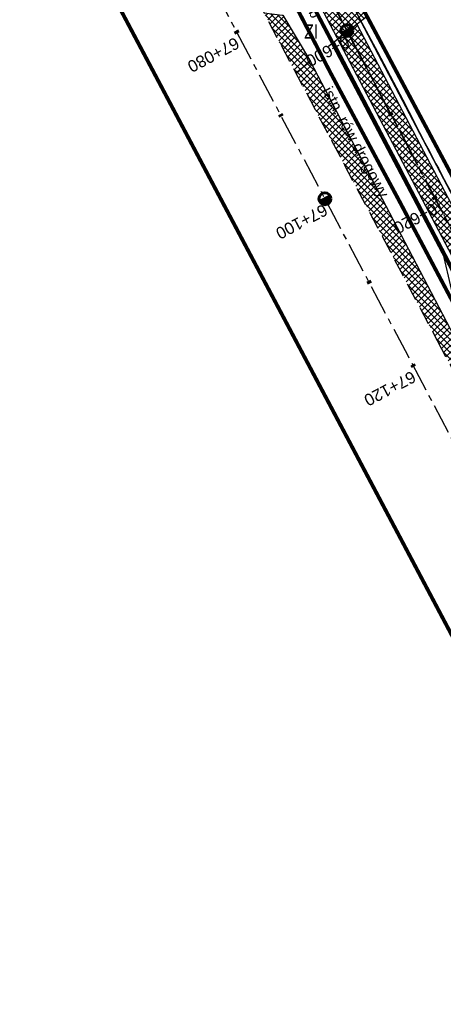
# Model space of a CAD drawing. Header units: metres. Extents: x 7529682 to 7533751, y 5721195 to 5727842.
# Tile 144 of 210: x 7529962 to 7530007, y 5727164 to 5727268. Entities that reach past the tile are written whole.
import ezdxf

# ---------------------------------------------------------------- set-up
doc = ezdxf.new("R2010")
doc.units = ezdxf.units.M
for name, pattern in [('817-dzialki-09-05-04$0$HIDDEN', [0.375, 0.25, -0.125]), ('ACAD_ISO05W100', [33, 24, -3, 0, -3, 0, -3]), ('CENTER', [50.8, 31.75, -6.35, 6.35, -6.35]), ('CENTER2', [28.575, 19.05, -3.175, 3.175, -3.175]), ('HIDDEN', [9.525, 6.35, -3.175])]:
    doc.linetypes.add(name, pattern=pattern)
for name, color, linetype in [('C-DROGI-SYTUACJA', 7, 'Continuous'), ('C-DROGI-SYTUACJA-ETYKIETY', 7, 'Continuous'), ('D-hatch-pobocza', 131, 'Continuous'), ('D-hatch-zjazdy-BA', 244, 'Continuous'), ('D-hatch-zjazdy-kruszywo', 111, 'Continuous'), ('D-otw-geotechniczne', 4, 'Continuous'), ('D-pobocza', 60, 'Continuous'), ('D-rowy', 160, 'Continuous'), ('D-skarpa', 2, 'Continuous'), ('D-skarpa-kreskowanie', 2, 'Continuous')]:
    doc.layers.add(name, color=color, linetype=linetype)
for name, color, linetype, lineweight, true_color in [('D-ewidencja-numery', 7, 'Continuous', 50, 0x40ff00), ('D-hatch-ciag-pieszo-rowerowy', 7, 'Continuous', 13, 0xff9f80), ('D-LR-etap-III', 7, '817-dzialki-09-05-04$0$HIDDEN', 50, 0x00008f)]:
    doc.layers.add(name, color=color, linetype=linetype, lineweight=lineweight, true_color=true_color)
for name, color, linetype, lineweight in [('D-krawędzie', 3, 'Continuous', 30), ('D-obrzeża', 2, 'Continuous', 30), ('D-opisy', 2, 'Continuous', 30), ('D-oś', 10, 'CENTER', 30), ('D-pas-drogowy', 7, 'ACAD_ISO05W100', 50), ('D-zjazdy', 202, 'Continuous', 30), ('D-zjazdy-opis', 202, 'Continuous', 30)]:
    doc.layers.add(name, color=color, linetype=linetype, lineweight=lineweight)
doc.layers.add('poprzeczki', color=7, linetype='Continuous', true_color=0x0000c7)
doc.styles.add('2mm08', font='arial.ttf', dxfattribs={"width": 0.8})
doc.styles.add('ARIAL', font='arial.ttf', dxfattribs={"height": 1})
doc.styles.get("Standard").update_dxf_attribs({"font": 'arial.ttf'})
pattern_1 = [(45, (0, 0), (-0.33675960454, 0.33675960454), []), (135, (0, 0), (-0.33675960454, -0.33675960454), [])]

# ---------------------------------------------------------------- blocks, each defined once
blk = doc.blocks.new('kilometraz')
at = {"linetype": 'ByBlock', "lineweight": -2}
blk.add_hatch(color=0, dxfattribs=at).paths.add_polyline_path([(0, -0.28125, 0.41421356), (0.28125, 0, 0.41421356), (0, 0.28125)])
at = {"color": 0, "linetype": 'ByBlock', "lineweight": -2}
blk.add_line((0, 0.28125), (0, -0.28125), dxfattribs=at)
blk.add_circle((0, 0), 0.28125, dxfattribs=at)
blk = doc.blocks.new('AeccTickLine')
at = {"color": 0, "linetype": 'ByBlock', "lineweight": -2}
blk.add_line((0, 1), (0, -1), dxfattribs=at)

msp = doc.modelspace()

# ---------------------------------------------------------------- hatches: boundary and pattern name
at = {"layer": 'D-hatch-ciag-pieszo-rowerowy'}
h = msp.add_hatch(dxfattribs=at)
h.set_pattern_fill('ANSI37', color=256, scale=0.15, style=0)
h.set_pattern_definition(pattern_1)
h.paths.add_polyline_path([(7530087.679, 5727092.356), (7530089.826, 5727093.645), (7530088.918, 5727095.394), (7530067.691, 5727136.19), (7530050.056, 5727169.469), (7530031.716, 5727204.157), (7530016.024, 5727233.702), (7529998.202, 5727267.634), (7529996.2, 5727266.069), (7530013.813, 5727232.534), (7530029.507, 5727202.986), (7530047.847, 5727168.299), (7530065.478, 5727135.027), (7530086.699, 5727094.242)])
at = {"layer": 'D-hatch-pobocza'}
h = msp.add_hatch(dxfattribs=at)
h.set_pattern_fill('ANSI37', color=256, scale=0.15, style=0)
h.set_pattern_definition(pattern_1)
h.paths.add_polyline_path([(7530033.2, 5727187.89), (7530019.74, 5727212.96), (7530009.31, 5727233.03), (7529993.271, 5727263.708), (7529991.738, 5727262.452), (7530006.702, 5727234.141), (7530044.198, 5727163.133), (7530082.89, 5727090.2), (7530088.411, 5727079.773), (7530090.482, 5727079.128), (7530082.53, 5727094.32), (7530071.3, 5727115.82), (7530059.02, 5727138.69), (7530045.92, 5727163.31)])
at = {"layer": 'D-hatch-zjazdy-BA'}
h = msp.add_hatch(dxfattribs=at)
h.set_pattern_fill('ANSI37', color=256, scale=0.15, style=0)
h.set_pattern_definition(pattern_1)
h.paths.add_polyline_path([(7529996.2, 5727266.069), (7529999.357, 5727268.527), (7529997.636, 5727271.592), (7529994.115, 5727270.039)])
at = {"layer": 'D-hatch-zjazdy-kruszywo'}
h = msp.add_hatch(dxfattribs=at)
h.set_pattern_fill('ANSI37', color=256, scale=0.15, style=0)
h.set_pattern_definition(pattern_1)
h.paths.add_polyline_path([(7529990.329, 5727268.617), (7529990.28, 5727268.6), (7529988.361, 5727268.841), (7529991.738, 5727262.452), (7529993.271, 5727263.708)])

# ---------------------------------------------------------------- linework, layer by layer
at = {"layer": 'C-DROGI-SYTUACJA', "color": 10, "linetype": 'CENTER2', "lineweight": 35, "ltscale": 0.2}
msp.add_lwpolyline([(7529994.785, 5727271.452), (7530014.919, 5727233.118), (7530030.611, 5727203.571), (7530048.952, 5727168.884), (7530066.584, 5727135.609), (7530088.792, 5727092.929), (7530119.442, 5727037.047), (7530133.98, 5727010.094), (7530160.017, 5726961.45), (7530183.787, 5726917.333), (7530204.666, 5726877.528), (7530227.909, 5726832.904), (7530259.102, 5726774.826, 0.063585), (7530264.989, 5726766.578), (7530268.47, 5726762.818, -0.065084), (7530272.969, 5726756.475), (7530281.424, 5726740.504, -0.065084)], format="xyb", dxfattribs=at)
at = {"layer": 'D-ewidencja-numery', "color": 12, "ltscale": 15, "true_color": 0xc70000}
msp.add_lwpolyline([(7529996.497, 5727273.662), (7530017.541, 5727234.203), (7530033.054, 5727204.864), (7530051.623, 5727170.223), (7530069.277, 5727137.016), (7530089.385, 5727097.534), (7530109.713, 5727060.747), (7530136.77, 5727011.64), (7530162.447, 5726962.744), (7530187.674, 5726916.992), (7530207.821, 5726879.335), (7530230.626, 5726834.519), (7530262.288, 5726776.618), (7530277.51, 5726760.213), (7530286.037, 5726744.107)], dxfattribs=at)
at = {"layer": 'D-krawędzie', "linetype": 'HIDDEN', "ltscale": 0.3}
msp.add_lwpolyline([(7529971.476, 5727300.786), (7530006.702, 5727234.141), (7530044.198, 5727163.133), (7530082.89, 5727090.2), (7530098.687, 5727060.362), (7530131.998, 5726997.21), (7530163.822, 5726937.097), (7530204.081, 5726861.013), (7530247.82, 5726778.438), (7530252.22, 5726770.26), (7530259.735, 5726756.9), (7530263.782, 5726749.287), (7530270.196, 5726737.096), (7530272.433, 5726732.819), (7530276.009, 5726725.598), (7530279.7, 5726718.02)], dxfattribs=at)
at = {"layer": 'D-LR-etap-III', "ltscale": 10, "flags": 128}
msp.add_lwpolyline([(7531750.474, 5723895.103, 0.4, 0.4, 0), (7531750.505, 5723895.13, 0.4, 0.4, 0), (7531682.71, 5724022.92, 0.4, 0.4, 0), (7531619.177, 5724147.204, 0.4, 0.4, 0), (7531592.309, 5724198.489, 0.4, 0.4, 0), (7531553.264, 5724272.919, 0.4, 0.4, 0), (7531504.02, 5724366.79, 0.4, 0.4, 0), (7531482.09, 5724407.62, 0.4, 0.4, 0), (7531412.35, 5724541.183, 0.4, 0.4, 0), (7531388.464, 5724586.93, 0.4, 0.4, 0), (7531345.12, 5724669.94, 0.4, 0.4, 0), (7531127.66, 5725081.67, 0.4, 0.4, 0), (7531059.253, 5725211.041, 0.4, 0.4, 0), (7531008.007, 5725307.954, 0.4, 0.4, 0), (7530964.182, 5725390.836, 0.4, 0.4, 0), (7530914.557, 5725484.684, 0.4, 0.4, 0), (7530865.243, 5725577.494, 0.4, 0.4, 0), (7530840.085, 5725624.059, 0.4, 0.4, 0), (7530802.56, 5725694.925, 0.4, 0.4, 0), (7530755.54, 5725787.51, 0.4, 0.4, 0), (7530708.718, 5725876.303, 0.4, 0.4, 0), (7530695.12, 5725902.09, 0.4, 0.4, 0), (7530642.914, 5726001.078, 0.4, 0.4, 0), (7530634.935, 5726016.147, 0.4, 0.4, 0), (7530610.82, 5726061.93, 0.4, 0.4, 0), (7530610.82, 5726061.93, 0.4, 0.4, 0), (7530607.21, 5726063.51, 0.4, 0.4, 0), (7530597.42, 5726080.68, 0.4, 0.4, 0), (7530591.16, 5726088.44, 0.4, 0.4, 0), (7530581.28, 5726107.21, 0.4, 0.4, 0), (7530571.29, 5726130.56, 0.4, 0.4, 0), (7530549.555, 5726171.527, 0.4, 0.4, 0), (7530531.014, 5726206.474, 0.4, 0.4, 0), (7530516.461, 5726236.017, 0.4, 0.4, 0), (7530500.799, 5726266.141, 0.4, 0.4, 0), (7530491.35, 5726283.94, 0.4, 0.4, 0), (7530482.4, 5726303.41, 0.4, 0.4, 0), (7530482.4, 5726303.41, 0.4, 0.4, 0), (7530450.41, 5726357.28, 0.4, 0.4, 0), (7530397.759, 5726458.5, 0.4, 0.4, 0), (7530334.708, 5726583.665, 0.4, 0.4, 0), (7530303.939, 5726645.168, 0.4, 0.4, 0), (7530300.51, 5726651.778, 0.4, 0.4, 0), (7530289.214, 5726671.967, 0.4, 0.4, 0), (7530281.54, 5726685.57, 0.4, 0.4, 0), (7530261.371, 5726724.163, 0.4, 0.4, 0), (7530254.03, 5726738.21, 0.4, 0.4, 0), (7530197.22, 5726845.06, 0.4, 0.4, 0), (7530194.71, 5726849.15, 0.4, 0.4, 0), (7530195.92, 5726850.75, 0.4, 0.4, 0), (7530170.547, 5726892.961, 0.4, 0.4, 0), (7530143.175, 5726945.066, 0.4, 0.4, 0), (7530105.06, 5727018.32, 0.4, 0.4, 0), (7530100.06, 5727027.16, 0.4, 0.4, 0), (7530062.319, 5727099.625, 0.4, 0.4, 0), (7530015.379, 5727189.42, 0.4, 0.4, 0), (7529983.208, 5727250.207, 0.4, 0.4, 0), (7529953.284, 5727306.747, 0.4, 0.4, 0), (7529900.671, 5727406.159, 0.4, 0.4, 0), (7529890.63, 5727425.131, 0.4, 0.4, 0), (7529875.155, 5727454.426, 0.4, 0.4, 0), (7529857.56, 5727487.787, 0.4, 0.4, 0), (7529835.194, 5727530.193, 0.4, 0.4, 0), (7529811.741, 5727574.662, 0.4, 0.4, 0), (7529792.102, 5727611.923, 0.4, 0.4, 0), (7529768.066, 5727657.47, 0.4, 0.4, 0), (7529755.211, 5727682.131, 0.4, 0.4, 0), (7529753.31, 5727681.13, 0.4, 0.4, 0), (7529739.21, 5727707.77, 0.4, 0.4, 0), (7529735.395, 5727711.252, 0.4, 0.4, 0), (7529725.42, 5727730.2, 0.4, 0.4, 0), (7529723.55, 5727729.88, 0.4, 0.4, 0), (7529695.567, 5727782.932, 0.4, 0.4, 0), (7529717.68, 5727794.024, 0.4, 0.4, 0), (7529736.275, 5727758.647, 0.4, 0.4, 0), (7529736.275, 5727758.647, 0.4, 0.4, 0), (7529744.511, 5727750.406, 0.4, 0.4, 0), (7529744.511, 5727750.406, 0.4, 0.4, 0), (7529750.283, 5727738.55, 0.4, 0.4, 0), (7529777.109, 5727687.569, 0.4, 0.4, 0), (7529796.515, 5727651.33, 0.4, 0.4, 0), (7529814.938, 5727616.793, 0.4, 0.4, 0), (7529839.007, 5727572.304, 0.4, 0.4, 0), (7529860.618, 5727532.509, 0.4, 0.4, 0), (7529882.349, 5727491.504, 0.4, 0.4, 0), (7529904.865, 5727449.096, 0.4, 0.4, 0), (7529920.747, 5727418.885, 0.4, 0.4, 0), (7529946.677, 5727368.547, 0.4, 0.4, 0), (7529972.025, 5727320.573, 0.4, 0.4, 0), (7529987.74, 5727290.153, 0.4, 0.4, 0), (7529996.497, 5727273.662, 0.4, 0.4, 0), (7530017.541, 5727234.203, 0.4, 0.4, 0), (7530033.054, 5727204.864, 0.4, 0.4, 0), (7530051.623, 5727170.223, 0.4, 0.4, 0), (7530069.277, 5727137.016, 0.4, 0.4, 0), (7530089.385, 5727097.534, 0.4, 0.4, 0), (7530109.713, 5727060.747, 0.4, 0.4, 0), (7530136.77, 5727011.64, 0.4, 0.4, 0), (7530162.447, 5726962.744, 0.4, 0.4, 0), (7530187.674, 5726916.992, 0.4, 0.4, 0), (7530207.821, 5726879.335, 0.4, 0.4, 0), (7530230.626, 5726834.519, 0.4, 0.4, 0), (7530262.288, 5726776.618, 0.4, 0.4, 0), (7530277.51, 5726760.213, 0.4, 0.4, 0), (7530286.037, 5726744.107, 0.4, 0.4, 0), (7530288.097, 5726735.884, 0.4, 0.4, 0), (7530290.394, 5726725.047, 0.4, 0.4, 0), (7530296.177, 5726713.583, 0.4, 0.4, 0), (7530302.726, 5726701.182, 0.4, 0.4, 0), (7530325.685, 5726657.466, 0.4, 0.4, 0), (7530343.244, 5726623.649, 0.4, 0.4, 0), (7530360.23, 5726591.747, 0.4, 0.4, 0), (7530383.209, 5726548.059, 0.4, 0.4, 0), (7530406.018, 5726503.606, 0.4, 0.4, 0), (7530427.465, 5726462.62, 0.4, 0.4, 0), (7530447.928, 5726424.388, 0.4, 0.4, 0), (7530471.127, 5726379.921, 0.4, 0.4, 0), (7530490.501, 5726343.033, 0.4, 0.4, 0), (7530509.499, 5726306.733, 0.4, 0.4, 0), (7530529.89, 5726267.244, 0.4, 0.4, 0), (7530543.852, 5726238.99, 0.4, 0.4, 0), (7530554.809, 5726218.944, 0.4, 0.4, 0), (7530559.027, 5726212.223, 0.4, 0.4, 0), (7530563.061, 5726206.41, 0.4, 0.4, 0), (7530566.934, 5726200.464, 0.4, 0.4, 0), (7530569.771, 5726194.902, 0.4, 0.4, 0), (7530571.473, 5726191.282, 0.4, 0.4, 0), (7530572.839, 5726188.025, 0.4, 0.4, 0), (7530575.295, 5726182.035, 0.4, 0.4, 0), (7530579.737, 5726173.306, 0.4, 0.4, 0), (7530583.3, 5726167.41, 0.4, 0.4, 0), (7530593.4, 5726163.33, 0.4, 0.4, 0), (7530598.618, 5726155.264, 0.4, 0.4, 0), (7530608.258, 5726140.497, 0.4, 0.4, 0), (7530603.27, 5726136.83, 0.4, 0.4, 0), (7530606.53, 5726131.84, 0.4, 0.4, 0), (7530604.239, 5726124.217, 0.4, 0.4, 0), (7530605.847, 5726121.63, 0.4, 0.4, 0), (7530608.972, 5726116.164, 0.4, 0.4, 0), (7530618.114, 5726097.791, 0.4, 0.4, 0), (7530651.213, 5726034.96, 0.4, 0.4, 0), (7530670.244, 5725998.611, 0.4, 0.4, 0), (7530698.075, 5725945.953, 0.4, 0.4, 0), (7530716.506, 5725911.305, 0.4, 0.4, 0), (7530735.223, 5725875.667, 0.4, 0.4, 0), (7530752.504, 5725842.155, 0.4, 0.4, 0), (7530778.311, 5725793.501, 0.4, 0.4, 0), (7530797.5, 5725756.382, 0.4, 0.4, 0), (7530812.519, 5725728.289, 0.4, 0.4, 0), (7530820.039, 5725713.16, 0.4, 0.4, 0), (7530822.422, 5725710.194, 0.4, 0.4, 0), (7530833.155, 5725688.801, 0.4, 0.4, 0), (7530849.629, 5725656.159, 0.4, 0.4, 0), (7530867.983, 5725621.964, 0.4, 0.4, 0), (7530872.63, 5725612.888, 0.4, 0.4, 0), (7530880.354, 5725597.595, 0.4, 0.4, 0), (7530883.839, 5725593.389, 0.4, 0.4, 0), (7530891.782, 5725587.763, 0.4, 0.4, 0), (7530895.039, 5725584.281, 0.4, 0.4, 0), (7530897.034, 5725580.941, 0.4, 0.4, 0), (7530900.952, 5725579.946, 0.4, 0.4, 0), (7530904.81, 5725571.977, 0.4, 0.4, 0), (7530903.682, 5725568.566, 0.4, 0.4, 0), (7530908.901, 5725558.845, 0.4, 0.4, 0), (7530910.252, 5725545.672, 0.4, 0.4, 0), (7530912.873, 5725538.646, 0.4, 0.4, 0), (7530945.278, 5725478.464, 0.4, 0.4, 0), (7530959.692, 5725450.246, 0.4, 0.4, 0), (7531002.827, 5725368.192, 0.4, 0.4, 0), (7531044.704, 5725290.314, 0.4, 0.4, 0), (7531064.099, 5725253.213, 0.4, 0.4, 0), (7531083.01, 5725216.678, 0.4, 0.4, 0), (7531113.013, 5725158.466, 0.4, 0.4, 0), (7531137.364, 5725113.071, 0.4, 0.4, 0), (7531150.831, 5725086.712, 0.4, 0.4, 0), (7531159.746, 5725076.641, 0.4, 0.4, 0), (7531166.31, 5725074.58, 0.4, 0.4, 0), (7531172.29, 5725062.58, 0.4, 0.4, 0), (7531170.59, 5725055.606, 0.4, 0.4, 0), (7531173.733, 5725044.081, 0.4, 0.4, 0), (7531215.342, 5724964.86, 0.4, 0.4, 0), (7531238.054, 5724921.685, 0.4, 0.4, 0), (7531262.39, 5724875.283, 0.4, 0.4, 0), (7531295.587, 5724811.266, 0.4, 0.4, 0), (7531348.488, 5724712.363, 0.4, 0.4, 0), (7531363.741, 5724682.684, 0.4, 0.4, 0), (7531366.987, 5724675.865, 0.4, 0.4, 0), (7531382.541, 5724646.111, 0.4, 0.4, 0), (7531401.299, 5724610.875, 0.4, 0.4, 0), (7531428.965, 5724558.862, 0.4, 0.4, 0), (7531449.111, 5724520.398, 0.4, 0.4, 0), (7531477.293, 5724465.831, 0.4, 0.4, 0), (7531500.996, 5724421.113, 0.4, 0.4, 0), (7531512.122, 5724400.549, 0.4, 0.4, 0), (7531513.782, 5724396.757, 0.4, 0.4, 0), (7531526.32, 5724379.39, 0.4, 0.4, 0), (7531566.784, 5724302.736, 0.4, 0.4, 0), (7531612.277, 5724225.61, 0.4, 0.4, 0), (7531620.493, 5724210.548, 0.4, 0.4, 0), (7531631.578, 5724196.258, 0.4, 0.4, 0), (7531653.484, 5724152.434, 0.4, 0.4, 0), (7531661.151, 5724128.494, 0.4, 0.4, 0), (7531673.881, 5724101.186, 0.4, 0.4, 0), (7531684.691, 5724081.184, 0.4, 0.4, 0), (7531699.212, 5724051.17, 0.4, 0.4, 0), (7531704.034, 5724040.584, 0.4, 0.4, 0), (7531704.034, 5724040.584, 0.4, 0.4, 0), (7531703.913, 5724037.17, 0.4, 0.4, 0), (7531736.42, 5723969.232, 0.4, 0.4, 0), (7531738.285, 5723967.699, 0.4, 0.4, 0), (7531742.181, 5723962.346, 0.4, 0.4, 0), (7531744.286, 5723958.616, 0.4, 0.4, 0), (7531755.393, 5723944.193, 0.4, 0.4, 0), (7531758.69, 5723936.76, 0.4, 0.4, 0), (7531780.08, 5723929.25, 0.4, 0.4, 0), (7531792.612, 5723906.338, 0.4, 0.4, 0), (7531792.612, 5723906.338, 0.4, 0.4, 0), (7531756.962, 5723883.055, 0.4, 0.4, 0), (7531750.46, 5723895.13, 0.4, 0.4, 0), (7531750.46, 5723895.13, 0, 0, 0)], format="xyseb", dxfattribs=at)
at = {"layer": 'D-obrzeża'}
for points in [[(7530255.071, 5726779.69), (7530226.804, 5726832.32), (7530203.558, 5726876.949), (7530182.683, 5726916.746), (7530158.916, 5726960.858), (7530132.878, 5727009.502), (7530118.344, 5727036.45), (7530087.65, 5727092.412), (7530086.699, 5727094.242), (7530065.478, 5727135.027), (7530047.847, 5727168.299), (7530029.507, 5727202.986), (7530013.813, 5727232.534), (7529993.681, 5727270.865)], [(7530097.92, 5727078.885), (7530089.894, 5727093.518), (7530067.691, 5727136.19), (7530050.056, 5727169.469), (7530031.716, 5727204.157), (7530016.024, 5727233.702), (7529998.205, 5727267.629)]]:
    msp.add_lwpolyline(points, dxfattribs=at)
at = {"layer": 'D-oś', "ltscale": 0.1}
msp.add_lwpolyline([(7530281.407, 5726707.304), (7530276.579, 5726716.435), (7530272.867, 5726724.055), (7530269.314, 5726731.231), (7530267.097, 5726735.47), (7530260.688, 5726747.65), (7530256.664, 5726755.22), (7530249.153, 5726768.573), (7530244.732, 5726776.79), (7530200.988, 5726859.376), (7530160.728, 5726935.459), (7530128.903, 5726995.575), (7530095.593, 5727058.727), (7530079.798, 5727088.56), (7530041.105, 5727161.496), (7530003.607, 5727232.506), (7529968.381, 5727299.153)], dxfattribs=at)
at = {"layer": 'D-oś', "ltscale": 0.03}
msp.add_lwpolyline([(7529994.785, 5727271.452), (7530014.919, 5727233.118), (7530030.611, 5727203.571), (7530048.952, 5727168.884), (7530066.584, 5727135.609), (7530088.792, 5727092.929), (7530119.442, 5727037.047), (7530133.98, 5727010.094), (7530160.017, 5726961.45), (7530183.787, 5726917.333), (7530204.666, 5726877.528), (7530227.909, 5726832.904), (7530259.102, 5726774.826, 0.063585), (7530264.989, 5726766.578), (7530268.47, 5726762.818, -0.065084), (7530272.969, 5726756.475), (7530281.424, 5726740.504, -0.065084), (7530284.142, 5726733.217), (7530284.891, 5726729.972, 0.0644627), (7530289.362, 5726717.937), (7530322.484, 5726654.998)], format="xyb", dxfattribs=at)
at = {"layer": 'D-pas-drogowy', "ltscale": 0.2, "flags": 128}
msp.add_lwpolyline([(7531633.019, 5724182.834, 0.4, 0.4, 0), (7531617.559, 5724211.608, 0.4, 0.4, 0), (7531566.784, 5724302.736, 0.4, 0.4, 0), (7531538.419, 5724356.47, 0.4, 0.4, 0), (7531526.32, 5724379.39, 0.4, 0.4, 0), (7531516.102, 5724393.607, 0.4, 0.4, 0.0014851), (7531513.78, 5724396.838, 0.4, 0.4, 0), (7531501.87, 5724413.41, 0.4, 0.4, 0), (7531474.926, 5724464.508, 0.4, 0.4, 0), (7531446.2, 5724518.992, 0.4, 0.4, 0), (7531424.962, 5724559.262, 0.4, 0.4, 0), (7531398.444, 5724609.566, 0.4, 0.4, 0), (7531379.647, 5724645.216, 0.4, 0.4, 0), (7531365.23, 5724672.56, 0.4, 0.4, 0), (7531341.306, 5724717.915, 0.4, 0.4, 0), (7531312.9, 5724771.789, 0.4, 0.4, 0), (7531292.591, 5724810.307, 0.4, 0.4, 0), (7531259.392, 5724873.271, 0.4, 0.4, 0), (7531233.74, 5724921.923, 0.4, 0.4, 0), (7531203.073, 5724980.092, 0.4, 0.4, 0), (7531173.471, 5725036.225, 0.4, 0.4, 0), (7531168.27, 5725046.09, 0.4, 0.4, 0), (7531172.29, 5725062.58, 0.4, 0.4, 0), (7531166.31, 5725074.58, 0.4, 0.4, 0), (7531150.32, 5725079.6, 0.4, 0.4, 0), (7531141.5, 5725096.43, 0.4, 0.4, 0), (7531109.312, 5725157.814, 0.4, 0.4, 0), (7531086.641, 5725201.048, 0.4, 0.4, 0), (7531059.198, 5725253.384, 0.4, 0.4, 0), (7531028.207, 5725312.489, 0.4, 0.4, 0), (7530999.105, 5725367.99, 0.4, 0.4, 0), (7530956.248, 5725449.725, 0.4, 0.4, 0), (7530924.398, 5725510.464, 0.4, 0.4, 0), (7530897.51, 5725561.74, 0.4, 0.4, 0), (7530894.46, 5725566.14, 0.4, 0.4, 0), (7530892.16, 5725570.49, 0.4, 0.4, 0), (7530869.363, 5725613.307, 0.4, 0.4, 0), (7530861.694, 5725627.705, 0.4, 0.4, 0), (7530852.74, 5725644.52, 0.4, 0.4, 0), (7530831.51, 5725684.2, 0.4, 0.4, 0), (7530811.13, 5725722.52, 0.4, 0.4, 0), (7530792.348, 5725757.941, 0.4, 0.4, 0), (7530768.03, 5725803.8, 0.4, 0.4, 0), (7530748.769, 5725840.179, 0.4, 0.4, 0), (7530727.7, 5725879.97, 0.4, 0.4, 0), (7530712.098, 5725909.545, 0.4, 0.4, 0), (7530693.644, 5725944.645, 0.4, 0.4, 0), (7530665.702, 5725997.539, 0.4, 0.4, 0), (7530641.76, 5726042.88, 0.4, 0.4, 0), (7530616.5, 5726091.48, 0.4, 0.4, 0), (7530604.628, 5726114.32, 0.4, 0.4, -0.0077628), (7530602.5, 5726118.43, 0.4, 0.4, 0), (7530603.992, 5726123.395, 0.4, 0.4, 0), (7530606.53, 5726131.84, 0.4, 0.4, 0), (7530603.27, 5726136.83, 0.4, 0.4, 0), (7530593.776, 5726151.369, 0.4, 0.4, 0), (7530590.203, 5726156.84, 0.4, 0.4, 0), (7530583.3, 5726167.41, 0.4, 0.4, 0), (7530580.578, 5726170.428, 0.4, 0.4, 0), (7530575.85, 5726175.67, 0.4, 0.4, 0), (7530569.01, 5726186.66, 0.4, 0.4, 0), (7530562.555, 5726199.189, 0.4, 0.4, 0), (7530555.67, 5726211.39, 0.4, 0.4, 0), (7530548.29, 5726224.23, 0.4, 0.4, 0), (7530540.58, 5726237.71, 0.4, 0.4, 0), (7530532.68, 5726252.65, 0.4, 0.4, 0), (7530524.06, 5726269.35, 0.4, 0.4, 0), (7530502.82, 5726309.91, 0.4, 0.4, 0), (7530488.83, 5726336.63, 0.4, 0.4, 0), (7530466.03, 5726380.16, 0.4, 0.4, 0), (7530438.47, 5726432.77, 0.4, 0.4, 0), (7530424.53, 5726459.09, 0.4, 0.4, 0), (7530401.63, 5726502.97, 0.4, 0.4, 0), (7530383.38, 5726538.06, 0.4, 0.4, 0), (7530353.97, 5726593.52, 0.4, 0.4, 0), (7530338.47, 5726622.74, 0.4, 0.4, 0), (7530322.01, 5726653.88, 0.4, 0.4, 0), (7530297.54, 5726700.33, 0.4, 0.4, 0), (7530287.38, 5726719.6, 0.4, 0.4, 0), (7530285.95, 5726722.316, 0.4, 0.4, 0), (7530280.26, 5726733.12, 0.4, 0.4, 0), (7530266.73, 5726758.74, 0.4, 0.4, 0), (7530260.42, 5726770.47, 0.4, 0.4, 0), (7530253.25, 5726783.82, 0.4, 0.4, 0), (7530244.95, 5726799.33, 0.4, 0.4, 0), (7530239.39, 5726808.49, 0.4, 0.4, 0), (7530238.29, 5726807.9, 0.4, 0.4, 0), (7530218.11, 5726850.67, 0.4, 0.4, 0), (7530175.907, 5726928.168, 0.4, 0.4, 0), (7530096.68, 5727076.15, 0.4, 0.4, 0), (7530094.68, 5727079.89, 0.4, 0.4, 0), (7530064.597, 5727135.523, 0.4, 0.4, 0), (7530046.731, 5727168.892, 0.4, 0.4, 0), (7530025.803, 5727208.461, 0.4, 0.4, 0), (7530012.847, 5727232.979, 0.4, 0.4, 0), (7529994.15, 5727268.45, 0.4, 0.4, 0), (7529981.671, 5727291.93, 0.4, 0.4, 0), (7529949.89, 5727351.73, 0.4, 0.4, 0), (7529924.75, 5727399.03, 0.4, 0.4, 0), (7529915.516, 5727417.1, 0.4, 0.4, 0), (7529885.83, 5727475.19, 0.4, 0.4, 0), (7529862.56, 5727519.97, 0.4, 0.4, 0), (7529852.985, 5727538.191, 0.4, 0.4, 0), (7529836.513, 5727569.511, 0.4, 0.4, 0), (7529815.369, 5727609.141, 0.4, 0.4, 0), (7529792.795, 5727651.247, 0.4, 0.4, 0), (7529774.199, 5727685.858, 0.4, 0.4, 0), (7529746.966, 5727736.059, 0.4, 0.4, 0), (7529733.92, 5727757.62, 0.4, 0.4, 0), (7529708.607, 5727806.389, 0.4, 0.4, 0), (7529688.492, 5727796.345, 0.4, 0.4, 0), (7529723.55, 5727729.88, 0.4, 0.4, 0), (7529725.42, 5727730.2, 0.4, 0.4, 0), (7529735.38, 5727711.28, 0.4, 0.4, 0), (7529739.21, 5727707.77, 0.4, 0.4, 0), (7529753.31, 5727681.13, 0.4, 0.4, 0), (7529755.178, 5727682.114, 0.4, 0.4, 0), (7529792.102, 5727611.923, 0.4, 0.4, 0), (7529811.741, 5727574.662, 0.4, 0.4, 0), (7529835.194, 5727530.193, 0.4, 0.4, 0), (7529857.56, 5727487.787, 0.4, 0.4, 0), (7529875.155, 5727454.426, 0.4, 0.4, 0), (7529890.63, 5727425.131, 0.4, 0.4, 0), (7529900.671, 5727406.159, 0.4, 0.4, 0), (7529953.284, 5727306.747, 0.4, 0.4, 0), (7529983.208, 5727250.207, 0.4, 0.4, 0), (7530015.379, 5727189.42, 0.4, 0.4, 0), (7530062.319, 5727099.625, 0.4, 0.4, 0), (7530100.06, 5727027.16, 0.4, 0.4, 0), (7530105.06, 5727018.32, 0.4, 0.4, 0), (7530143.175, 5726945.066, 0.4, 0.4, 0), (7530170.547, 5726892.961, 0.4, 0.4, 0), (7530195.92, 5726850.75, 0.4, 0.4, 0), (7530194.71, 5726849.15, 0.4, 0.4, 0), (7530197.22, 5726845.06, 0.4, 0.4, 0), (7530254.03, 5726738.21, 0.4, 0.4, 0), (7530261.371, 5726724.163, 0.4, 0.4, 0), (7530281.54, 5726685.57, 0.4, 0.4, 0), (7530289.214, 5726671.967, 0.4, 0.4, 0), (7530300.51, 5726651.778, 0.4, 0.4, 0), (7530303.939, 5726645.168, 0.4, 0.4, 0), (7530334.708, 5726583.665, 0.4, 0.4, 0), (7530397.759, 5726458.5, 0.4, 0.4, 0), (7530450.41, 5726357.28, 0.4, 0.4, 0), (7530482.4, 5726303.41, 0.4, 0.4, 0), (7530483.688, 5726301.003, 0.4, 0.4, 0), (7530491.35, 5726283.94, 0.4, 0.4, 0), (7530512.67, 5726243.78, 0.4, 0.4, 0), (7530529.43, 5726209.46, 0.4, 0.4, 0), (7530571.29, 5726130.56, 0.4, 0.4, 0), (7530581.28, 5726107.21, 0.4, 0.4, 0), (7530591.16, 5726088.44, 0.4, 0.4, 0), (7530597.42, 5726080.68, 0.4, 0.4, 0), (7530607.21, 5726063.51, 0.4, 0.4, 0), (7530610.82, 5726061.93, 0.4, 0.4, 0), (7530634.935, 5726016.147, 0.4, 0.4, 0), (7530642.914, 5726001.078, 0.4, 0.4, 0), (7530695.12, 5725902.09, 0.4, 0.4, 0), (7530708.718, 5725876.303, 0.4, 0.4, 0), (7530755.54, 5725787.51, 0.4, 0.4, 0), (7530802.56, 5725694.925, 0.4, 0.4, 0), (7530840.085, 5725624.059, 0.4, 0.4, 0), (7530865.243, 5725577.494, 0.4, 0.4, 0), (7530914.557, 5725484.684, 0.4, 0.4, 0), (7530964.182, 5725390.836, 0.4, 0.4, 0), (7531008.007, 5725307.954, 0.4, 0.4, 0), (7531059.253, 5725211.041, 0.4, 0.4, 0), (7531127.66, 5725081.67, 0.4, 0.4, 0), (7531345.12, 5724669.94, 0.4, 0.4, 0), (7531388.464, 5724586.93, 0.4, 0.4, 0), (7531412.35, 5724541.183, 0.4, 0.4, 0), (7531482.09, 5724407.62, 0.4, 0.4, 0), (7531504.02, 5724366.79, 0.4, 0.4, 0), (7531519.374, 5724337.52, 0.4, 0.4, 0), (7531563.749, 5724252.932, 0.4, 0.4, 0), (7531602.175, 5724179.681, 0.4, 0.4, 0), (7531619.177, 5724147.204, 0.4, 0.4, 0), (7531625.038, 5724135.635, 0.4, 0.4, 0), (7531656.796, 5724073.316, 0.4, 0.4, 0), (7531675.12, 5724037.36, 0.4, 0.4, 0), (7531682.71, 5724022.92, 0.4, 0.4, 0), (7531705.565, 5723979.811, 0.4, 0.4, 0), (7531736.606, 5723921.262, 0.4, 0.4, 0), (7531750.46, 5723895.13, 0.4, 0.4, 0), (7531740.77, 5723886.56, 0.4, 0.4, 0), (7531732.86, 5723885, 0.4, 0.4, 0), (7531722.18, 5723887.77, 0.4, 0.4, 0), (7531729.87, 5723862.17, 0.4, 0.4, 0), (7531742.92, 5723861.93, 0.4, 0.4, 0), (7531763.71, 5723859.52, 0.4, 0.4, 0), (7531768.42, 5723854.12, 0.4, 0.4, 0), (7531787.42, 5723817.97, 0.4, 0.4, 0), (7531795.57, 5723809.82, 0.4, 0.4, 0), (7531816.347, 5723819.85, 0.4, 0.4, 0), (7531816.347, 5723819.85, 0.4, 0.4, 0), (7531805.06, 5723843.23, 0.4, 0.4, 0), (7531803.61, 5723886.23, 0.4, 0.4, 0), (7531803.61, 5723886.23, 0.4, 0.4, 0), (7531780.08, 5723929.25, 0.4, 0.4, 0), (7531758.69, 5723936.76, 0.4, 0.4, 0), (7531749.359, 5723946.412, 0.4, 0.4, 0), (7531742.71, 5723953.29, 0.4, 0.4, 0), (7531735.177, 5723967.878, 0.4, 0.4, 0), (7531722.37, 5723992.68, 0.4, 0.4, 0), (7531705.042, 5724030.886, 0.4, 0.4, 0), (7531699.47, 5724043.17, 0.4, 0.4, 0), (7531692.69, 5724058.11, 0.4, 0.4, 0), (7531679.672, 5724084.017, 0.4, 0.4, 0), (7531674.55, 5724094.21, 0.4, 0.4, 0), (7531666.633, 5724114.003, 0.4, 0.4, 0), (7531649, 5724153.82, 0.4, 0.4, 0), (7531641.49, 5724149.34, 0.4, 0.4, 0), (7531626.04, 5724179.34, 0.4, 0.4, 0), (7531633.03, 5724182.84, 0, 0, 0)], format="xyseb", dxfattribs=at)
at = {"layer": 'D-pobocza'}
for points in [[(7529998.605, 5727267.942), (7530016.466, 5727233.935), (7530032.157, 5727204.391), (7530050.498, 5727169.703), (7530068.134, 5727136.422), (7530090.335, 5727093.754), (7530120.98, 5727037.883), (7530135.521, 5727010.922), (7530161.559, 5726962.278), (7530185.332, 5726918.154), (7530206.217, 5726878.339), (7530218.182, 5726855.367)], [(7529995.8, 5727265.757), (7530013.371, 5727232.301), (7530029.065, 5727202.752), (7530047.405, 5727168.065), (7530065.035, 5727134.795), (7530087.248, 5727092.104), (7530117.905, 5727036.211), (7530132.438, 5727009.265), (7530158.475, 5726960.622), (7530182.241, 5726916.511), (7530203.115, 5726876.718), (7530214.73, 5726854.418)], [(7530090.482, 5727079.128), (7530082.53, 5727094.32), (7530071.3, 5727115.82), (7530059.02, 5727138.69), (7530045.92, 5727163.31), (7530033.2, 5727187.89), (7530019.74, 5727212.96), (7530009.31, 5727233.03), (7529993.271, 5727263.708)]]:
    msp.add_lwpolyline(points, dxfattribs=at)
at = {"layer": 'D-rowy', "linetype": 'HIDDEN', "ltscale": 0.1, "const_width": 0.4, "flags": 128}
msp.add_lwpolyline([(7530210.965, 5726857.162), (7530158.809, 5726954.52), (7530122.465, 5727022.753), (7530095.922, 5727072.859), (7530086.314, 5727091.113), (7530063.16, 5727134.709), (7530033.596, 5727190.759), (7530021.34, 5727213.676), (7530002.619, 5727249.036), (7529995.396, 5727262.503), (7529988.789, 5727275.206), (7529976.334, 5727299.006), (7529958.125, 5727333.488), (7529939.362, 5727369.129), (7529923.146, 5727399.734), (7529918.219, 5727408.985), (7529909.126, 5727427.527), (7529905.376, 5727434.673), (7529896.192, 5727451.152), (7529887.557, 5727467.231), (7529877.124, 5727486.657), (7529866.166, 5727506.778), (7529855.76, 5727526.176), (7529840.707, 5727554.898), (7529824.518, 5727585.588), (7529810.515, 5727612.292), (7529795.682, 5727640.077), (7529780.379, 5727668.69), (7529772.315, 5727684.078), (7529762.635, 5727702.447), (7529747.007, 5727732.117), (7529740.676, 5727744.954)], dxfattribs=at)
at = {"layer": 'D-skarpa', "linetype": 'Continuous'}
msp.add_lwpolyline([(7529996.398, 5727272.235), (7529998.722, 5727267.808), (7530000.378, 5727264.724), (7530003.399, 5727258.969), (7530003.399, 5727258.969, 0.0091812), (7530012.808, 5727241.321)], format="xyb", dxfattribs=at)
msp.add_lwpolyline([(7529995.695, 5727265.674), (7529997.148, 5727263.028), (7529997.849, 5727261.702), (7530000.207, 5727257.293), (7530002.553, 5727252.877), (7530004.349, 5727249.372), (7530007.144, 5727243.993), (7530008.324, 5727238.965), (7530010.636, 5727234.532), (7530012.162, 5727231.67), (7530013.06, 5727230.142), (7530016.242, 5727226.17), (7530018.782, 5727221.858), (7530021.127, 5727217.442), (7530022.823, 5727214.238), (7530023.473, 5727213.026), (7530025.8, 5727208.601), (7530028.908, 5727202.667), (7530030.432, 5727199.742), (7530035.053, 5727190.873), (7530037.371, 5727186.443), (7530047.107, 5727167.909), (7530048.986, 5727164.303), (7530060.717, 5727142.226)], dxfattribs=at)
at = {"layer": 'D-skarpa-kreskowanie', "linetype": 'Continuous'}
for p, q in [((7529994.592, 5727267.872, 107.943), (7529994.668, 5727267.912, 107.887)), ((7529994.813, 5727267.423, 107.952), (7529994.856, 5727267.446, 107.919)), ((7529998.727, 5727267.8, 108.045), (7529998.69, 5727267.78, 108.017)), ((7529998.963, 5727267.359, 108.048), (7529998.943, 5727267.349, 108.032)), ((7529995.033, 5727266.974, 107.962), (7529995.133, 5727267.026, 107.887)), ((7529995.253, 5727266.525, 107.971), (7529995.309, 5727266.554, 107.929)), ((7529995.474, 5727266.076, 107.98), (7529995.598, 5727266.141, 107.887)), ((7529999.2, 5727266.919, 108.051), (7529999.155, 5727266.895, 108.017)), ((7529999.436, 5727266.478, 108.054), (7529999.412, 5727266.465, 108.036)), ((7529999.673, 5727266.038, 108.057), (7529999.62, 5727266.01, 108.017)), ((7529995.715, 5727265.638, 107.974), (7529995.773, 5727265.668, 107.93)), ((7529995.956, 5727265.2, 107.968), (7529996.063, 5727265.256, 107.887)), ((7529999.909, 5727265.597, 108.06), (7529999.881, 5727265.582, 108.039)), ((7530000.146, 5727265.156, 108.063), (7530000.085, 5727265.124, 108.017)), ((7529996.196, 5727264.761, 107.962), (7529996.246, 5727264.787, 107.924)), ((7529996.437, 5727264.323, 107.956), (7529996.528, 5727264.37, 107.887)), ((7530000.382, 5727264.716, 108.066), (7530000.35, 5727264.699, 108.042)), ((7530000.615, 5727264.273, 108.066), (7530000.55, 5727264.239, 108.018)), ((7529996.678, 5727263.885, 107.949), (7529996.719, 5727263.906, 107.918)), ((7529996.918, 5727263.446, 107.943), (7529996.993, 5727263.485, 107.887)), ((7529997.159, 5727263.008, 107.938), (7529997.192, 5727263.025, 107.913)), ((7530000.847, 5727263.83, 108.066), (7530000.815, 5727263.814, 108.042)), ((7530001.08, 5727263.388, 108.067), (7530001.015, 5727263.354, 108.018)), ((7530001.312, 5727262.945, 108.067), (7530001.28, 5727262.928, 108.042)), ((7529997.392, 5727262.566, 107.937), (7529997.458, 5727262.6, 107.888)), ((7529997.626, 5727262.124, 107.936), (7529997.658, 5727262.14, 107.912)), ((7530001.544, 5727262.502, 108.067), (7530001.48, 5727262.469, 108.018)), ((7530001.777, 5727262.06, 108.067), (7530001.745, 5727262.043, 108.042)), ((7529997.86, 5727261.682, 107.935), (7529997.923, 5727261.715, 107.888)), ((7529998.096, 5727261.241, 107.933), (7529998.125, 5727261.256, 107.91)), ((7529998.332, 5727260.8, 107.93), (7529998.388, 5727260.829, 107.888)), ((7530002.009, 5727261.617, 108.067), (7530001.945, 5727261.583, 108.018)), ((7530002.242, 5727261.174, 108.067), (7530002.21, 5727261.157, 108.043)), ((7529998.567, 5727260.359, 107.928), (7529998.594, 5727260.373, 107.908)), ((7529998.803, 5727259.918, 107.925), (7529998.853, 5727259.944, 107.888)), ((7530002.474, 5727260.732, 108.067), (7530002.41, 5727260.698, 108.018)), ((7530002.707, 5727260.289, 108.067), (7530002.674, 5727260.272, 108.043)), ((7530002.939, 5727259.846, 108.067), (7530002.875, 5727259.813, 108.019)), ((7529999.039, 5727259.477, 107.923), (7529999.062, 5727259.489, 107.906)), ((7529999.275, 5727259.036, 107.921), (7529999.318, 5727259.059, 107.888)), ((7530003.171, 5727259.404, 108.067), (7530003.139, 5727259.387, 108.043)), ((7530003.404, 5727258.961, 108.067), (7530003.34, 5727258.927, 108.019)), ((7529999.51, 5727258.595, 107.918), (7529999.53, 5727258.605, 107.903)), ((7529999.746, 5727258.154, 107.916), (7529999.783, 5727258.173, 107.889)), ((7529999.982, 5727257.713, 107.913), (7529999.998, 5727257.722, 107.901)), ((7530003.635, 5727258.518, 108.066), (7530003.604, 5727258.501, 108.042)), ((7530003.866, 5727258.074, 108.065), (7530003.805, 5727258.042, 108.019)), ((7530000.218, 5727257.272, 107.911), (7530000.247, 5727257.288, 107.889)), ((7530000.452, 5727256.831, 107.908), (7530000.466, 5727256.838, 107.899)), ((7530004.097, 5727257.631, 108.064), (7530004.067, 5727257.615, 108.042)), ((7530004.328, 5727257.187, 108.063), (7530004.27, 5727257.157, 108.019)), ((7530004.559, 5727256.744, 108.062), (7530004.531, 5727256.729, 108.041)), ((7530000.687, 5727256.389, 107.906), (7530000.712, 5727256.403, 107.889)), ((7530000.922, 5727255.948, 107.903), (7530000.933, 5727255.954, 107.896)), ((7530004.791, 5727256.301, 108.061), (7530004.735, 5727256.271, 108.019)), ((7530005.022, 5727255.857, 108.06), (7530004.994, 5727255.843, 108.04)), ((7530001.156, 5727255.506, 107.9), (7530001.177, 5727255.517, 107.889)), ((7530001.391, 5727255.065, 107.897), (7530001.4, 5727255.07, 107.893)), ((7530001.626, 5727254.623, 107.894), (7530001.642, 5727254.632, 107.889)), ((7530005.253, 5727255.414, 108.059), (7530005.2, 5727255.386, 108.019)), ((7530005.484, 5727254.97, 108.058), (7530005.458, 5727254.957, 108.039)), ((7530001.86, 5727254.182, 107.892), (7530001.868, 5727254.185, 107.89)), ((7530002.107, 5727253.747, 107.889), (7530002.095, 5727253.74, 107.889)), ((7530005.715, 5727254.527, 108.057), (7530005.665, 5727254.501, 108.02)), ((7530005.944, 5727254.083, 108.055), (7530005.921, 5727254.07, 108.037)), ((7530006.174, 5727253.639, 108.053), (7530006.13, 5727253.615, 108.02)), ((7530002.34, 5727253.304, 107.89), (7530002.335, 5727253.301, 107.888)), ((7530002.572, 5727252.861, 107.89), (7530002.564, 5727252.857, 107.883)), ((7530006.403, 5727253.194, 108.051), (7530006.383, 5727253.184, 108.035)), ((7530006.633, 5727252.75, 108.049), (7530006.595, 5727252.73, 108.02)), ((7530002.805, 5727252.419, 107.89), (7530002.798, 5727252.415, 107.885)), ((7530003.037, 5727251.976, 107.89), (7530003.02, 5727251.967, 107.877)), ((7530003.27, 5727251.533, 107.89), (7530003.259, 5727251.528, 107.882)), ((7530006.862, 5727252.306, 108.047), (7530006.845, 5727252.297, 108.033)), ((7530007.092, 5727251.862, 108.044), (7530007.06, 5727251.845, 108.02)), ((7530007.322, 5727251.417, 108.042), (7530007.307, 5727251.41, 108.031)), ((7530003.502, 5727251.091, 107.89), (7530003.476, 5727251.077, 107.87)), ((7530003.735, 5727250.648, 107.89), (7530003.719, 5727250.64, 107.878)), ((7530003.967, 5727250.205, 107.89), (7530003.932, 5727250.187, 107.863)), ((7530004.2, 5727249.763, 107.89), (7530004.18, 5727249.752, 107.875)), ((7530004.432, 5727249.32, 107.89), (7530004.388, 5727249.297, 107.857)), ((7530004.665, 5727248.877, 107.888), (7530004.642, 5727248.865, 107.871)), ((7530004.897, 5727248.435, 107.887), (7530004.849, 5727248.41, 107.851)), ((7530005.13, 5727247.992, 107.885), (7530005.105, 5727247.979, 107.866)), ((7530005.362, 5727247.549, 107.884), (7530005.31, 5727247.522, 107.845)), ((7530005.595, 5727247.107, 107.882), (7530005.568, 5727247.093, 107.862)), ((7530005.827, 5727246.664, 107.88), (7530005.771, 5727246.635, 107.838)), ((7530006.06, 5727246.221, 107.879), (7530006.031, 5727246.206, 107.857)), ((7530006.292, 5727245.779, 107.877), (7530006.232, 5727245.747, 107.832)), ((7530006.525, 5727245.336, 107.876), (7530006.494, 5727245.32, 107.852)), ((7530006.757, 5727244.893, 107.874), (7530006.693, 5727244.86, 107.826)), ((7530006.99, 5727244.451, 107.872), (7530006.957, 5727244.434, 107.848)), ((7530007.222, 5727244.008, 107.871), (7530007.149, 5727243.97, 107.816))]:
    msp.add_line(p, q, dxfattribs=at)
at = {"layer": 'D-zjazdy'}
msp.add_lwpolyline([(7529993.02, 5727269.557), (7529997.636, 5727271.592), (7529999.357, 5727268.527), (7529995.192, 5727265.282)], dxfattribs=at)
at = {"layer": 'D-zjazdy', "linetype": 'ByBlock'}
msp.add_lwpolyline([(7529988.361, 5727268.841), (7529990.28, 5727268.6), (7529990.329, 5727268.617), (7529993.271, 5727263.708), (7529991.738, 5727262.452)], dxfattribs=at)

# ---------------------------------------------------------------- block references
at = {"layer": 'C-DROGI-SYTUACJA-ETYKIETY', "color": 2, "linetype": 'Continuous', "lineweight": 60, "xscale": 0.2499999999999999, "yscale": 0.2499999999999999, "zscale": 0.2499999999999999}
for p, rotation in [((7529985.463, 5727266.834), 297.8590090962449), ((7529990.136, 5727257.993), 297.8590090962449), ((7529999.482, 5727240.311), 297.8590090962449), ((7530004.154, 5727231.47), 297.8370226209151)]:
    msp.add_blockref('AeccTickLine', p, dxfattribs=dict(at, rotation=rotation))
at = {"layer": 'C-DROGI-SYTUACJA-ETYKIETY', "color": 10, "linetype": 'Continuous', "lineweight": 60, "xscale": 2.249999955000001, "yscale": 2.249999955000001, "zscale": 2.249999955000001, "rotation": 297.8590090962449}
msp.add_blockref('kilometraz', (7529994.809, 5727249.152), dxfattribs=at)
at = {"layer": 'poprzeczki', "color": 10, "linetype": 'Continuous', "lineweight": 60, "xscale": 2.249999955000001, "yscale": 2.249999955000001, "zscale": 2.249999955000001, "rotation": 297.7092050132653}
msp.add_blockref('kilometraz', (7529997.136, 5727266.975), dxfattribs=at)
at = {"layer": 'poprzeczki', "color": 2, "linetype": 'Continuous', "lineweight": 60, "xscale": 0.2499999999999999, "yscale": 0.2499999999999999, "zscale": 0.2499999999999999, "rotation": 297.7092050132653}
for p in [(7530001.786, 5727258.122), (7530006.436, 5727249.269)]:
    msp.add_blockref('AeccTickLine', p, dxfattribs=at)

# ---------------------------------------------------------------- texts
at = {"layer": 'C-DROGI-SYTUACJA-ETYKIETY', "color": 2}
for s, rotation, p in [('67+080', 207.85901, (7529985.306, 5727266.327)), ('0+600', 207.70921, (7529996.979, 5727266.469)), ('67+100', 207.85901, (7529994.652, 5727248.645)), ('0+620', 207.70921, (7530006.278, 5727248.763)), ('67+120', 207.83702, (7530003.998, 5727230.963))]:
    msp.add_text(s, height=1.25, rotation=rotation, dxfattribs=at).set_placement(p)
at = {"layer": 'D-opisy'}
msp.add_text('istn. rów drogowy', height=1.2, rotation=298.10365, dxfattribs=at).set_placement((7529994.466, 5727260.621))
at = {"layer": 'D-otw-geotechniczne', "linetype": 'Continuous', "insert": (7529993.02, 5727275.202), "char_height": 1.1, "attachment_point": 1, "rotation": 298, "style": 'ARIAL'}
msp.add_mtext_dynamic_manual_height_columns('OG-3.2\\Pgł.-3.0mb', width=9.91454, gutter_width=6, heights=[0], dxfattribs=at)
at = {"layer": 'D-zjazdy-opis', "style": '2mm08', "width": 0.8}
msp.add_text('ZI', height=1.5, dxfattribs=at).set_placement((7529992.604, 5727266.13))

doc.saveas('drawing.dxf')
